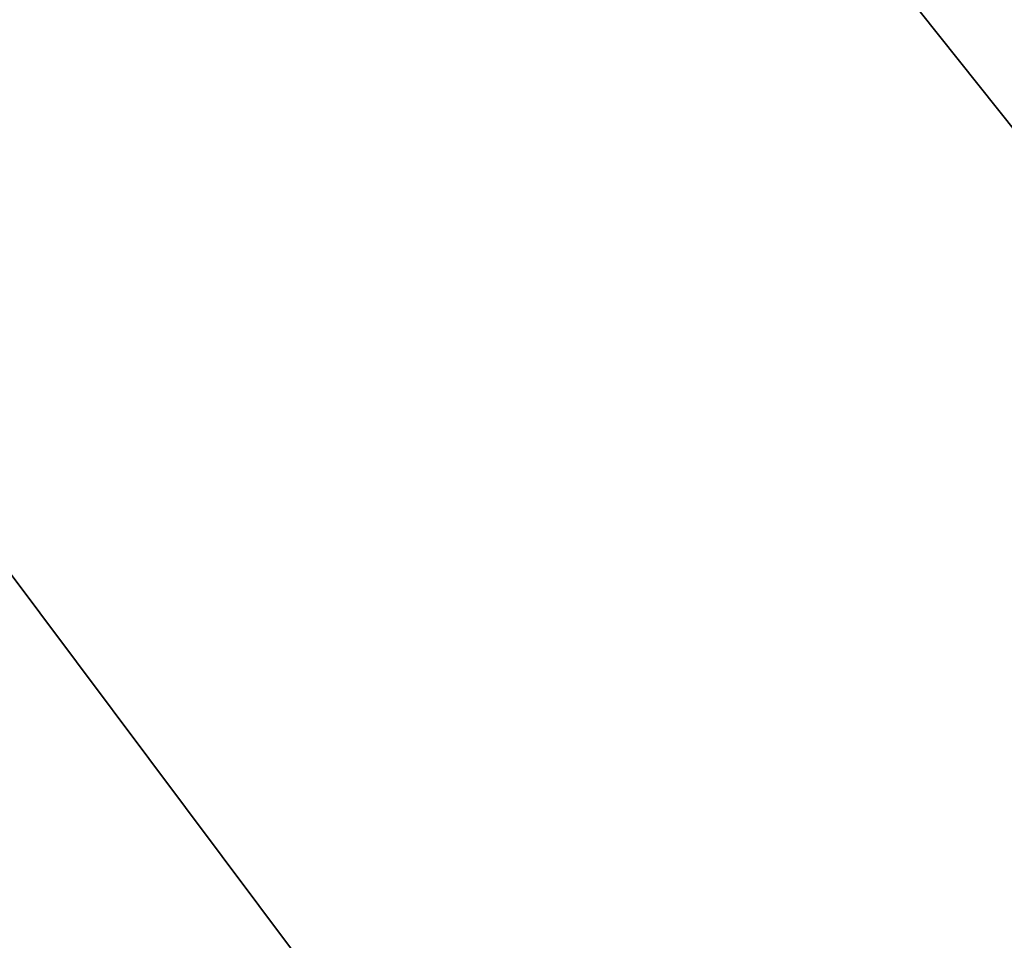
# Model space of a CAD drawing. Header units: millimetres. Extents: x -150 to 150, y -150 to 150.
# Tile 36 of 222: x -81.87 to -77.7, y -64.4 to -60.5. Entities that reach past the tile are written whole.
import ezdxf

# ---------------------------------------------------------------- set-up
doc = ezdxf.new("R2010")
doc.units = ezdxf.units.MM
doc.header["$LTSCALE"] = 25.4
doc.layers.get('0').update_dxf_attribs({"true_color": 0xff5454})

# ---------------------------------------------------------------- blocks, each defined once
blk = doc.blocks.new('CAMELEON-CANOPY-A-8566-8564-8565-8563.STL#2')
at = {"color": 0}
mesh = blk.add_polyface(dxfattribs=at)
corners = [(-80.5583, -54.9237, 4.3729), (-71.4726, -66.3168, 11.3729), (-71.4726, -66.3168, 4.3729), (-80.5583, -54.9237, 11.3729)]
mesh.append_faces([[corners[k] for k in face] for face in [(0, 1, 2), (1, 0, 3)]], dxfattribs={"vtx0": -1, "color": 0})
mesh = blk.add_polyface(dxfattribs=at)
corners = [(-89.045, -55.6415, 23.6822), (-80.4347, -67.4927, 17.1822), (-80.4347, -67.4927, 23.6822), (-89.045, -55.6415, 17.1822)]
mesh.append_faces([[corners[k] for k in face] for face in [(0, 1, 2), (1, 0, 3)]], dxfattribs={"vtx0": -1, "color": 0})
mesh = blk.add_polyface(dxfattribs=at)
corners = [(-81.7976, -55.7687, 11.3729), (-72.5721, -67.3371, 4.3729), (-72.5721, -67.3371, 11.3729), (-81.7976, -55.7687, 4.3729)]
mesh.append_faces([[corners[k] for k in face] for face in [(0, 1, 2), (1, 0, 3)]], dxfattribs={"vtx0": -1, "color": 0})
mesh = blk.add_polyface(dxfattribs=at)
corners = [(-87.0697, -55.9563, 17.1822), (-78.2201, -67.7781, 19.1822), (-78.2201, -67.7781, 17.1822), (-87.0697, -55.9563, 19.1822)]
mesh.append_faces([[corners[k] for k in face] for face in [(0, 1, 2), (1, 0, 3)]], dxfattribs={"vtx0": -1, "color": 0})
mesh = blk.add_polyface(dxfattribs=at)
corners = [(-87.0697, -55.9563, 20.6822), (-78.2201, -67.7781, 23.6822), (-78.2201, -67.7781, 20.6822), (-87.0697, -55.9563, 23.6822)]
mesh.append_faces([[corners[k] for k in face] for face in [(0, 1, 2), (1, 0, 3)]], dxfattribs={"vtx0": -1, "color": 0})

msp = doc.modelspace()

# ---------------------------------------------------------------- block references
at = {"color": 250, "true_color": 0x262626}
msp.add_blockref('CAMELEON-CANOPY-A-8566-8564-8565-8563.STL#2', (0, 0), dxfattribs=at)

doc.saveas('drawing.dxf')
